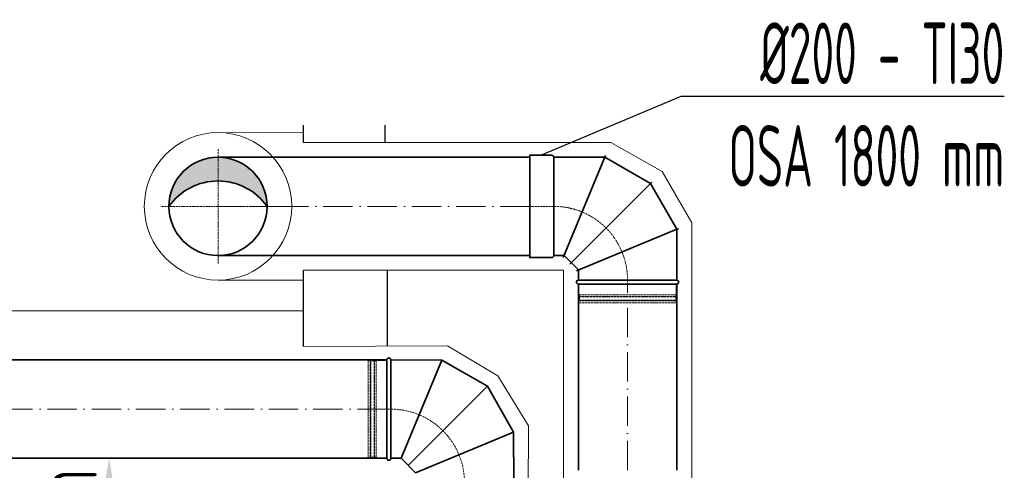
# Model space of a CAD drawing. Header units: millimetres. Extents: x -118717 to 8962, y 22910 to 145283.
# Tile 190 of 193: x 2660 to 4663, y 112698 to 113614. Entities that reach past the tile are written whole.
import ezdxf

# ---------------------------------------------------------------- set-up
doc = ezdxf.new("R2010")
doc.units = ezdxf.units.MM
for name, pattern in [('ACAD_ISO02W100', [15, 12, -3]), ('ACAD_ISO10W100', [18, 12, -3, 0, -3]), ('phl_thick', [0])]:
    doc.linetypes.add(name, pattern=pattern)
for name, color, linetype, lineweight in [('UT_KOTY - DIMENZE', 7, 'Continuous', 5), ('VZT_01 SUP (PŘÍVOD) - OBRYS', 5, 'Continuous', 35), ('VZT_02 SUP (PŘÍVOD) - OSA', 5, 'ACAD_ISO10W100', 5), ('VZT_13 EHA (VÝFUK) - OBRYS', 14, 'Continuous', 35), ('VZT_14 EHA (VÝFUK) - OSA', 14, 'ACAD_ISO10W100', 5), ('VZT_60_KOTY - DIMENZE', 7, 'Continuous', 5), ('VZT_IZOLACE - TEPELNÁ', 6, 'IZOLACE TEPELNA', 13)]:
    doc.layers.add(name, color=color, linetype=linetype, lineweight=lineweight)
doc.layers.add('VZT_03 SUP (PŘÍVOD) - NETISK', color=8, linetype='ACAD_ISO02W100', lineweight=5, plot=False)
doc.layers.add('VZT_15 EHA (VÝFUK) - NETISK', color=8, linetype='ACAD_ISO02W100', lineweight=5, plot=False)
doc.styles.add('EVORA_125', font='isocp.shx', dxfattribs={"width": 0.6, "height": 125})
doc.styles.add('ISOCP 2.5', font='isocp.shx', dxfattribs={"width": 0.6, "height": 2.5})
doc.styles.get("Standard").update_dxf_attribs({"font": 'arial.ttf'})
doc.linetypes.add('IZOLACE TEPELNA', pattern='A,12.7,-1.5,["T",Standard,S=2.54,R=0,X=0,Y=-1.27],-3', length=17.2)

msp = doc.modelspace()

# ---------------------------------------------------------------- hatches: boundary and pattern name
at = {"layer": 'VZT_13 EHA (VÝFUK) - OBRYS'}
h = msp.add_hatch(color=256, dxfattribs=at)
h.dxf.hatch_style = 1
h.paths.add_polyline_path([(3163.3, 113234.9, 0.242708), (3063.3, 113286.5), (3063.3, 113334.9, -0.414214)])
h.paths.add_polyline_path([(3063.3, 113334.9), (3063.3, 113286.5, 0.242708), (2963.3, 113234.9, -0.414214)])

# ---------------------------------------------------------------- linework, layer by layer
for p, q in [((3237.3, 113364.9), (3237.2, 113400)), ((3403.7, 113364.9), (3403.7, 113400.1)), ((3237.3, 112950), (3237.3, 113104.9)), ((3408.2, 112951), (3408.3, 113104.9))]:
    msp.add_line(p, q)
msp.add_circle((3063.3, 113234.9), 100)
at = {"layer": 'UT_KOTY - DIMENZE'}
msp.add_solid([(2820.9, 112597.7), (2862.6, 112597.7), (2841.8, 112722.7)], dxfattribs=at)
at = {"layer": 'VZT_01 SUP (PŘÍVOD) - OBRYS'}
for p, q in [((3406.9, 112922.7), (3406.9, 112722.7)), ((3414.9, 112922.7), (3414.9, 112722.7)), ((3414.9, 112922.7), (3518.4, 112922.4)), ((3518.4, 112922.4), (3435.6, 112722.7)), ((3518.4, 112922.4), (3611.4, 112869.2)), ((3611.4, 112869.2), (3450.3, 112708)), ((3611.4, 112869.2), (3664.7, 112776.1)), ((3664.7, 112776.1), (3464.9, 112693.4)), ((3664.7, 112776.1), (3664.9, 112672.7)), ((3435.6, 112722.7), (3414.9, 112722.7)), ((3464.9, 112693.4), (3435.6, 112722.7))]:
    msp.add_line(p, q, dxfattribs=at)
for points in [[(2160.2, 112922.7), (3406.9, 112922.7)], [(2160.2, 112722.7), (3406.9, 112722.7)]]:
    msp.add_lwpolyline(points, dxfattribs=at)
for centre, start, end in [((3410.9, 112922.7), 0, 180), ((3410.9, 112722.7), 180, 0)]:
    msp.add_arc(centre, 4, start, end, dxfattribs=at)
at = {"layer": 'VZT_02 SUP (PŘÍVOD) - OSA', "ltscale": 5}
msp.add_lwpolyline([(3406.9, 112822.7), (2160.2, 112822.7)], dxfattribs=at)
at = {"layer": 'VZT_02 SUP (PŘÍVOD) - OSA', "ltscale": 0.3}
msp.add_lwpolyline([(3406.9, 112822.7), (3414.9, 112822.7, -0.414214), (3564.9, 112672.7), (3564.9, 112664.7)], format="xyb", dxfattribs=at)
at = {"layer": 'VZT_03 SUP (PŘÍVOD) - NETISK', "ltscale": 0.4}
for p, q in [((3368.9, 112921.7), (3368.9, 112723.7)), ((3372.9, 112921.7), (3368.9, 112921.7)), ((3372.9, 112921.7), (3372.9, 112723.7)), ((3373.4, 112922.7), (3373.4, 112722.7)), ((3373.9, 112922.7), (3373.4, 112922.7)), ((3373.9, 112922.7), (3373.9, 112722.7)), ((3380.9, 112922.7), (3380.9, 112722.7)), ((3381.4, 112922.7), (3380.9, 112922.7)), ((3381.4, 112922.7), (3381.4, 112722.7)), ((3384.9, 112921.7), (3384.9, 112723.7)), ((3406.9, 112921.7), (3384.9, 112921.7)), ((3373.4, 112920.7), (3372.9, 112920.7)), ((3380.9, 112920.7), (3373.9, 112920.7)), ((3384.9, 112920.7), (3381.4, 112920.7)), ((3372.9, 112723.7), (3368.9, 112723.7)), ((3373.4, 112724.7), (3372.9, 112724.7)), ((3373.9, 112722.7), (3373.4, 112722.7)), ((3380.9, 112724.7), (3373.9, 112724.7)), ((3381.4, 112722.7), (3380.9, 112722.7)), ((3384.9, 112724.7), (3381.4, 112724.7)), ((3406.9, 112723.7), (3384.9, 112723.7))]:
    msp.add_line(p, q, dxfattribs=at)
at = {"layer": 'VZT_13 EHA (VÝFUK) - OBRYS'}
for p, q in [((3896.5, 113084.9), (3996.6, 113084.9)), ((3796.6, 113076.9), (3996.6, 113076.9))]:
    msp.add_line(p, q, dxfattribs=at)
for points in [[(3063.3, 113334.9), (3188.3, 113334.9)], [(3188.3, 113334.9), (3697.6, 113334.9)], [(3746.6, 113334.9), (3850.2, 113334.9)], [(3765.7, 113130.9), (3851.7, 113338.6)], [(3996.6, 113084.9), (3996.6, 113188.5), (3943, 113281.3), (3850.2, 113334.9)], [(3779.1, 113117.4), (3945.9, 113284.2)], [(3792.6, 113104), (4000.3, 113190)], [(3063.3, 113134.9), (3188.3, 113134.9)], [(3188.3, 113134.9), (3697.6, 113134.9)], [(3746.6, 113134.9), (3767.3, 113134.9), (3796.6, 113105.6), (3796.6, 113084.9)], [(3796.6, 113076.9), (3796.6, 112698.4)], [(3996.6, 113076.9), (3996.6, 112698.4)]]:
    msp.add_lwpolyline(points, dxfattribs=at)
msp.add_lwpolyline([(3746.6, 113134.9), (3746.6, 113334.9, 0.414214), (3742.6, 113338.9), (3697.6, 113338.9), (3697.6, 113130.9), (3742.6, 113130.9, 0.414214)], format="xyb", close=True, dxfattribs=at)
msp.add_circle((3063.3, 113234.9), 100, dxfattribs=at)
for centre, radius, start, end in [((3063.3, 113163.8), 122.7, 35.4307, 144.5693), ((3796.6, 113080.9), 4, 94.5812, 270), ((3996.6, 113080.9), 4, 270, 90)]:
    msp.add_arc(centre, radius, start, end, dxfattribs=at)
msp.add_open_spline([(3796.3, 113084.9), (3796.3, 113084.9), (3798.5, 113084.9), (3807.5, 113084.9), (3814.4, 113084.9), (3832.2, 113084.9), (3842.9, 113084.9), (3866.6, 113084.9), (3879.4, 113084.9), (3893.8, 113084.9), (3895.2, 113084.9), (3896.5, 113084.9)], degree=3, knots=[315.294186, 315.294186, 315.294186, 315.294186, 351.735982, 351.735982, 390.710875, 390.710875, 429.832624, 429.832624, 468.991563, 468.991563, 473.053633, 473.053633, 473.053633, 473.053633], dxfattribs=at)
at = {"layer": 'VZT_14 EHA (VÝFUK) - OSA', "ltscale": 0.3}
for points in [[(3063.3, 113350.9), (3063.3, 113234.9)], [(3063.3, 113234.9), (2947.3, 113234.9)], [(3179.3, 113234.9), (3063.3, 113234.9)], [(3063.3, 113118.9), (3063.3, 113234.9)]]:
    msp.add_lwpolyline(points, dxfattribs=at)
at = {"layer": 'VZT_14 EHA (VÝFUK) - OSA', "ltscale": 5}
for points in [[(3188.3, 113234.9), (3063.3, 113234.9)], [(3697.6, 113234.9), (3188.3, 113234.9)], [(3896.6, 112698.4), (3896.6, 113076.9)]]:
    msp.add_lwpolyline(points, dxfattribs=at)
at = {"layer": 'VZT_14 EHA (VÝFUK) - OSA', "ltscale": 0.3}
msp.add_lwpolyline([(3697.6, 113234.9), (3746.6, 113234.9, -0.414214), (3896.6, 113084.9), (3896.6, 113076.9)], format="xyb", dxfattribs=at)
at = {"layer": 'VZT_15 EHA (VÝFUK) - NETISK', "ltscale": 0.4}
for p, q in [((3797.6, 113076.9), (3797.6, 113054.9)), ((3995.6, 113076.9), (3995.6, 113054.9)), ((3796.6, 113051.4), (3996.6, 113051.4)), ((3796.6, 113051.4), (3796.6, 113050.9)), ((3796.6, 113050.9), (3996.6, 113050.9)), ((3796.6, 113043.9), (3996.6, 113043.9)), ((3796.6, 113043.9), (3796.6, 113043.4)), ((3796.6, 113043.4), (3996.6, 113043.4)), ((3797.6, 113054.9), (3995.6, 113054.9)), ((3797.6, 113042.9), (3995.6, 113042.9)), ((3797.6, 113042.9), (3797.6, 113038.9)), ((3798.6, 113054.9), (3798.6, 113051.4)), ((3798.6, 113050.9), (3798.6, 113043.9)), ((3798.6, 113043.4), (3798.6, 113042.9)), ((3994.6, 113054.9), (3994.6, 113051.4)), ((3994.6, 113050.9), (3994.6, 113043.9)), ((3994.6, 113043.4), (3994.6, 113042.9)), ((3995.6, 113042.9), (3995.6, 113038.9)), ((3996.6, 113051.4), (3996.6, 113050.9)), ((3996.6, 113043.9), (3996.6, 113043.4)), ((3797.6, 113038.9), (3995.6, 113038.9)), ((3797.2, 112698.3), (3797.2, 112736.3)), ((3997.2, 112698.3), (3997.2, 112736.3))]:
    msp.add_line(p, q, dxfattribs=at)
at = {"layer": 'VZT_60_KOTY - DIMENZE', "linetype": 'ByBlock', "lineweight": -2}
msp.add_line((4005.3, 113458.6), (4055.3, 113458.6), dxfattribs=at)
for points in [[(3720.1, 113338.9), (4005.3, 113458.6)], [(4055.3, 113458.6), (4663, 113458.6)]]:
    msp.add_lwpolyline(points, dxfattribs=at)
at = {"layer": 'VZT_IZOLACE - TEPELNÁ', "ltscale": 0.5}
for p, q in [((3070.8, 113384.7), (3237.2, 113384.9)), ((3237.3, 113364.9), (3862.6, 113364.9)), ((3862.6, 113364.9), (3967.1, 113305.5)), ((3967.1, 113305.5), (4027.2, 113201.2)), ((4027.2, 113201.2), (4027.2, 112475.1)), ((3766, 113104.9), (3237.3, 113104.9)), ((3766, 112475.1), (3766, 113104.9)), ((3064.1, 113084.9), (3237.3, 113084.9)), ((3237.9, 113022.7), (1960, 113022.7)), ((3237.3, 112950), (3530.5, 112951.7)), ((3632.8, 112890.3), (3530.5, 112951.7)), ((3694.9, 112788.7), (3632.8, 112890.3)), ((3694.4, 112558), (3694.9, 112788.7))]:
    msp.add_line(p, q, dxfattribs=at)
msp.add_circle((3063.3, 113234.9), 150, dxfattribs=at)

# ---------------------------------------------------------------- texts
at = {"layer": 'UT_KOTY - DIMENZE', "insert": (2754.3, 112455.5), "char_height": 125, "attachment_point": 5, "rotation": 90, "style": 'ISOCP 2.5'}
msp.add_mtext('min 500 mm', dxfattribs=at)
at = {"layer": 'VZT_60_KOTY - DIMENZE', "linetype": 'phl_thick', "insert": (4663, 113608.6), "char_height": 125, "attachment_point": 3, "style": 'EVORA_125'}
msp.add_mtext('%%C200 - TI30\\POSA 1800\\~mm', dxfattribs=at)

doc.saveas('drawing.dxf')
